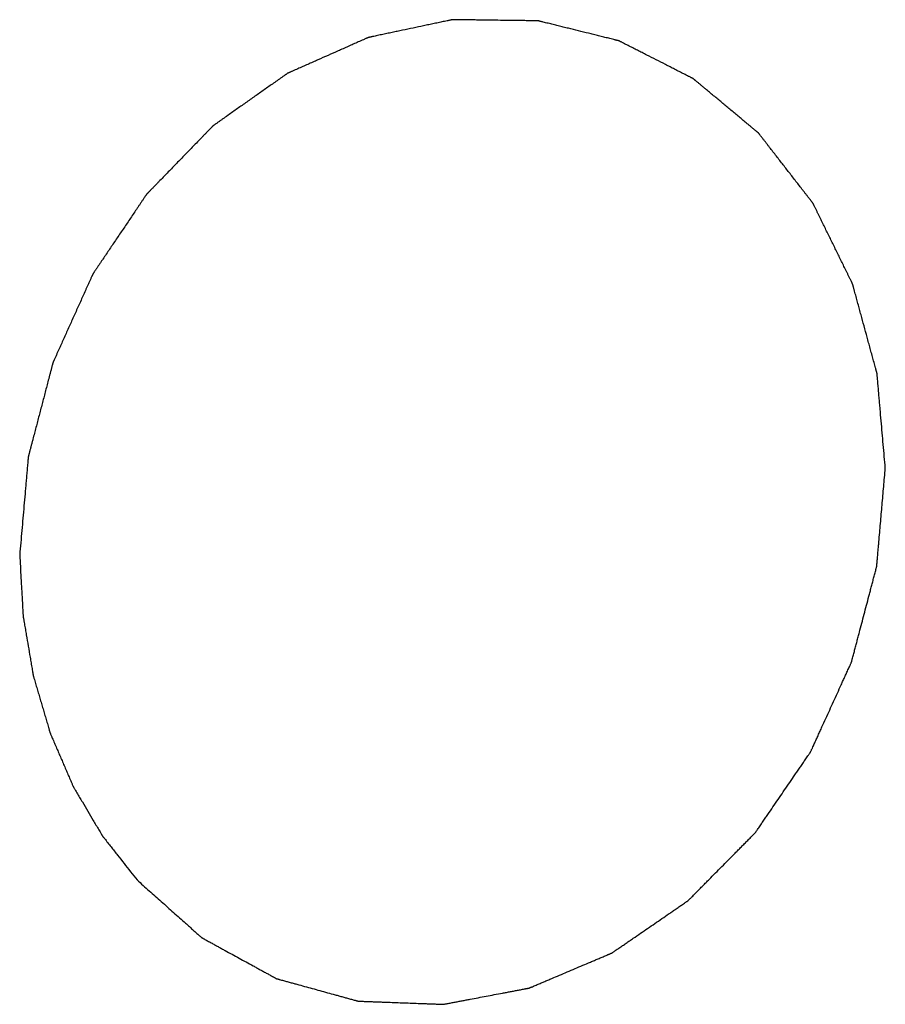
# Model space of a CAD drawing. Header units: millimetres. Extents: x 2798 to 3316, y 1544 to 1917.
# Tile 11 of 21: x 2874.87 to 2875.95, y 1575.94 to 1577.17. Entities that reach past the tile are written whole.
import ezdxf

# ---------------------------------------------------------------- set-up
doc = ezdxf.new("R2010")
doc.units = ezdxf.units.MM

msp = doc.modelspace()

# ---------------------------------------------------------------- linework, layer by layer
at = {"color": 7, "linetype": 'Continuous'}
for points, knots in [([(2875.94869, 1576.61148), (2875.94784, 1576.62136), (2875.94655, 1576.63617), (2875.94483, 1576.65592), (2875.94354, 1576.67074), (2875.94247, 1576.68309), (2875.94161, 1576.69296), (2875.94096, 1576.70037), (2875.94043, 1576.70654), (2875.94, 1576.71148), (2875.93967, 1576.71518), (2875.93935, 1576.71889), (2875.93908, 1576.72197), (2875.93887, 1576.72444), (2875.93874, 1576.72599), (2875.93863, 1576.72722), (2875.93855, 1576.72815), (2875.93848, 1576.72892), (2875.93843, 1576.72946), (2875.9384, 1576.72977), (2875.9384, 1576.73), (2875.93832, 1576.73022), (2875.93825, 1576.73051), (2875.93811, 1576.73102), (2875.93791, 1576.73175), (2875.93767, 1576.73262), (2875.93735, 1576.73379), (2875.93695, 1576.73525), (2875.93632, 1576.73758), (2875.93552, 1576.74049), (2875.93457, 1576.74399), (2875.93362, 1576.74749), (2875.93234, 1576.75215), (2875.93075, 1576.75798), (2875.92884, 1576.76498), (2875.9263, 1576.77431), (2875.92312, 1576.78597), (2875.91994, 1576.79763), (2875.9174, 1576.80696), (2875.91549, 1576.81395), (2875.9139, 1576.81978), (2875.91262, 1576.82445), (2875.91167, 1576.82794), (2875.91072, 1576.83144), (2875.90992, 1576.83436), (2875.90928, 1576.83669), (2875.90889, 1576.83815), (2875.90857, 1576.83931), (2875.90833, 1576.84019), (2875.90813, 1576.84092), (2875.90799, 1576.84143), (2875.90791, 1576.84172), (2875.90786, 1576.84194), (2875.90775, 1576.84213), (2875.90763, 1576.8424), (2875.9074, 1576.84286), (2875.90708, 1576.84352), (2875.90669, 1576.84431), (2875.90617, 1576.84536), (2875.90553, 1576.84668), (2875.9045, 1576.84878), (2875.9032, 1576.85141), (2875.90165, 1576.85457), (2875.9001, 1576.85773), (2875.89804, 1576.86194), (2875.89546, 1576.86721), (2875.89236, 1576.87353), (2875.88822, 1576.88195), (2875.88306, 1576.89248), (2875.87789, 1576.90301), (2875.87376, 1576.91144), (2875.87066, 1576.91776), (2875.86808, 1576.92302), (2875.86601, 1576.92723), (2875.86446, 1576.93039), (2875.86291, 1576.93355), (2875.86162, 1576.93618), (2875.86058, 1576.93829), (2875.85994, 1576.93961), (2875.85942, 1576.94066), (2875.85904, 1576.94145), (2875.85871, 1576.94211), (2875.85849, 1576.94257), (2875.85835, 1576.94283), (2875.85827, 1576.94304), (2875.85812, 1576.9432), (2875.85795, 1576.94343), (2875.85764, 1576.94383), (2875.8572, 1576.9444), (2875.85666, 1576.94509), (2875.85595, 1576.946), (2875.85507, 1576.94714), (2875.85365, 1576.94897), (2875.85188, 1576.95126), (2875.84975, 1576.954), (2875.84762, 1576.95675), (2875.84478, 1576.9604), (2875.84124, 1576.96498), (2875.83698, 1576.97046), (2875.8313, 1576.97778), (2875.82421, 1576.98692), (2875.81712, 1576.99607), (2875.81144, 1577.00338), (2875.80719, 1577.00887), (2875.80364, 1577.01344), (2875.8008, 1577.0171), (2875.79867, 1577.01984), (2875.79655, 1577.02258), (2875.79477, 1577.02487), (2875.79335, 1577.0267), (2875.79247, 1577.02784), (2875.79176, 1577.02876), (2875.79123, 1577.02944), (2875.79078, 1577.03001), (2875.79047, 1577.03042), (2875.79029, 1577.03064), (2875.79017, 1577.03083), (2875.79, 1577.03094), (2875.78979, 1577.03113), (2875.78942, 1577.03143), (2875.78889, 1577.03188), (2875.78825, 1577.03241), (2875.7874, 1577.03312), (2875.78633, 1577.034), (2875.78463, 1577.03542), (2875.78251, 1577.03719), (2875.77996, 1577.03932), (2875.77741, 1577.04145), (2875.77401, 1577.04428), (2875.76975, 1577.04783), (2875.76465, 1577.05208), (2875.75785, 1577.05776), (2875.74935, 1577.06485), (2875.74084, 1577.07194), (2875.73404, 1577.07761), (2875.72894, 1577.08186), (2875.72469, 1577.08541), (2875.72129, 1577.08824), (2875.71874, 1577.09037), (2875.71619, 1577.0925), (2875.71406, 1577.09427), (2875.71236, 1577.09569), (2875.7113, 1577.09657), (2875.71045, 1577.09728), (2875.70981, 1577.09781), (2875.70928, 1577.09826), (2875.70891, 1577.09857), (2875.70869, 1577.09874), (2875.70854, 1577.09889), (2875.70835, 1577.09897), (2875.70811, 1577.0991), (2875.70768, 1577.09931), (2875.70708, 1577.09962), (2875.70635, 1577.09999), (2875.70538, 1577.10048), (2875.70417, 1577.1011), (2875.70223, 1577.10209), (2875.6998, 1577.10332), (2875.6969, 1577.10481), (2875.69399, 1577.10629), (2875.69011, 1577.10827), (2875.68526, 1577.11074), (2875.67944, 1577.1137), (2875.67168, 1577.11765), (2875.66198, 1577.12259), (2875.65229, 1577.12753), (2875.64453, 1577.13149), (2875.63871, 1577.13445), (2875.63386, 1577.13692), (2875.62998, 1577.1389), (2875.62707, 1577.14038), (2875.62416, 1577.14186), (2875.62174, 1577.1431), (2875.6198, 1577.14409), (2875.61859, 1577.1447), (2875.61762, 1577.1452), (2875.61689, 1577.14557), (2875.61628, 1577.14588), (2875.61586, 1577.1461), (2875.61562, 1577.14621), (2875.61544, 1577.14632), (2875.61524, 1577.14635), (2875.61497, 1577.14643), (2875.61451, 1577.14654), (2875.61386, 1577.1467), (2875.61307, 1577.1469), (2875.61201, 1577.14716), (2875.6107, 1577.14748), (2875.60859, 1577.148), (2875.60596, 1577.14865), (2875.60281, 1577.14943), (2875.59965, 1577.15021), (2875.59544, 1577.15126), (2875.59018, 1577.15256), (2875.58387, 1577.15412), (2875.57545, 1577.1562), (2875.56492, 1577.15881), (2875.5544, 1577.16141), (2875.54598, 1577.16349), (2875.53967, 1577.16505), (2875.53441, 1577.16636), (2875.5302, 1577.1674), (2875.52704, 1577.16818), (2875.52388, 1577.16896), (2875.52125, 1577.16961), (2875.51915, 1577.17013), (2875.51783, 1577.17046), (2875.51678, 1577.17072), (2875.51599, 1577.17091), (2875.51533, 1577.17107), (2875.51487, 1577.17119), (2875.51461, 1577.17125), (2875.51442, 1577.17132), (2875.5142, 1577.1713), (2875.51393, 1577.17131), (2875.51344, 1577.17131), (2875.51274, 1577.17133), (2875.51191, 1577.17134), (2875.51079, 1577.17135), (2875.5094, 1577.17137), (2875.50717, 1577.1714), (2875.50438, 1577.17144), (2875.50104, 1577.17148), (2875.4977, 1577.17152), (2875.49324, 1577.17158), (2875.48767, 1577.17166), (2875.48098, 1577.17175), (2875.47207, 1577.17186), (2875.46092, 1577.17201), (2875.44978, 1577.17216), (2875.44086, 1577.17228), (2875.43417, 1577.17237), (2875.4286, 1577.17244), (2875.42414, 1577.1725), (2875.4208, 1577.17254), (2875.41746, 1577.17259), (2875.41467, 1577.17262), (2875.41244, 1577.17265), (2875.41105, 1577.17267), (2875.40994, 1577.17269), (2875.4091, 1577.1727), (2875.4084, 1577.17271), (2875.40792, 1577.17272), (2875.40764, 1577.17271), (2875.40743, 1577.17273), (2875.40722, 1577.17267), (2875.40695, 1577.17262), (2875.40647, 1577.17252), (2875.40579, 1577.17237), (2875.40496, 1577.1722), (2875.40387, 1577.17197), (2875.4025, 1577.17168), (2875.40031, 1577.17121), (2875.39757, 1577.17063), (2875.39429, 1577.16994), (2875.391, 1577.16924), (2875.38662, 1577.16831), (2875.38115, 1577.16715), (2875.37457, 1577.16576), (2875.36581, 1577.16391), (2875.35486, 1577.16159), (2875.34391, 1577.15927), (2875.33515, 1577.15741), (2875.32858, 1577.15602), (2875.3231, 1577.15486), (2875.31872, 1577.15394), (2875.31544, 1577.15324), (2875.31215, 1577.15254), (2875.30941, 1577.15197), (2875.30722, 1577.1515), (2875.30586, 1577.15121), (2875.30476, 1577.15098), (2875.30394, 1577.15081), (2875.30325, 1577.15066), (2875.30277, 1577.15056), (2875.3025, 1577.1505), (2875.30229, 1577.15047), (2875.3021, 1577.15037), (2875.30183, 1577.15026), (2875.30137, 1577.15005), (2875.30072, 1577.14976), (2875.29993, 1577.14941), (2875.29887, 1577.14894), (2875.29756, 1577.14835), (2875.29545, 1577.14742), (2875.29282, 1577.14625), (2875.28966, 1577.14485), (2875.28649, 1577.14345), (2875.28228, 1577.14158), (2875.27701, 1577.13924), (2875.27069, 1577.13644), (2875.26227, 1577.1327), (2875.25173, 1577.12803), (2875.2412, 1577.12336), (2875.23277, 1577.11962), (2875.22645, 1577.11681), (2875.22118, 1577.11448), (2875.21697, 1577.11261), (2875.21381, 1577.11121), (2875.21065, 1577.1098), (2875.20802, 1577.10864), (2875.20591, 1577.1077), (2875.20459, 1577.10712), (2875.20354, 1577.10665), (2875.20275, 1577.1063), (2875.20209, 1577.10601), (2875.20163, 1577.10581), (2875.20137, 1577.10568), (2875.20116, 1577.10561), (2875.20099, 1577.10547), (2875.20074, 1577.1053), (2875.20032, 1577.105), (2875.19971, 1577.10457), (2875.19898, 1577.10406), (2875.19801, 1577.10337), (2875.1968, 1577.10252), (2875.19485, 1577.10115), (2875.19242, 1577.09944), (2875.18951, 1577.09738), (2875.18659, 1577.09533), (2875.18271, 1577.09259), (2875.17785, 1577.08916), (2875.17202, 1577.08505), (2875.16425, 1577.07957), (2875.15453, 1577.07273), (2875.14482, 1577.06588), (2875.13704, 1577.0604), (2875.13121, 1577.05629), (2875.12636, 1577.05286), (2875.12247, 1577.05013), (2875.11956, 1577.04807), (2875.11664, 1577.04602), (2875.11421, 1577.0443), (2875.11227, 1577.04293), (2875.11105, 1577.04208), (2875.11008, 1577.04139), (2875.10935, 1577.04088), (2875.10875, 1577.04045), (2875.10832, 1577.04015), (2875.10808, 1577.03998), (2875.10789, 1577.03986), (2875.10774, 1577.03968), (2875.10752, 1577.03946), (2875.10714, 1577.03907), (2875.1066, 1577.03851), (2875.10595, 1577.03784), (2875.10508, 1577.03695), (2875.104, 1577.03583), (2875.10226, 1577.03404), (2875.1001, 1577.03181), (2875.0975, 1577.02913), (2875.0949, 1577.02645), (2875.09143, 1577.02287), (2875.0871, 1577.01841), (2875.0819, 1577.01305), (2875.07496, 1577.0059), (2875.0663, 1576.99696), (2875.05763, 1576.98803), (2875.0507, 1576.98088), (2875.0455, 1576.97552), (2875.04116, 1576.97105), (2875.0377, 1576.96747), (2875.0351, 1576.96479), (2875.0325, 1576.96211), (2875.03033, 1576.95988), (2875.0286, 1576.95809), (2875.02751, 1576.95698), (2875.02665, 1576.95608), (2875.026, 1576.95541), (2875.02546, 1576.95485), (2875.02507, 1576.95446), (2875.02486, 1576.95424), (2875.02469, 1576.95408), (2875.02457, 1576.95388), (2875.02439, 1576.95362), (2875.02409, 1576.95316), (2875.02365, 1576.95252), (2875.02312, 1576.95174), (2875.02243, 1576.9507), (2875.02155, 1576.94941), (2875.02016, 1576.94733), (2875.01841, 1576.94474), (2875.01631, 1576.94163), (2875.01422, 1576.93852), (2875.01143, 1576.93437), (2875.00793, 1576.92918), (2875.00374, 1576.92296), (2874.99815, 1576.91467), (2874.99117, 1576.9043), (2874.98419, 1576.89393), (2874.9786, 1576.88563), (2874.97441, 1576.87941), (2874.97092, 1576.87423), (2874.96812, 1576.87008), (2874.96603, 1576.86697), (2874.96393, 1576.86386), (2874.96218, 1576.86126), (2874.96079, 1576.85919), (2874.95991, 1576.85789), (2874.95922, 1576.85686), (2874.95869, 1576.85608), (2874.95826, 1576.85543), (2874.95795, 1576.85498), (2874.95778, 1576.85472), (2874.95764, 1576.85453), (2874.95755, 1576.85431), (2874.95742, 1576.85402), (2874.95719, 1576.85351), (2874.95686, 1576.85279), (2874.95648, 1576.85193), (2874.95595, 1576.85077), (2874.95531, 1576.84933), (2874.95427, 1576.84702), (2874.95297, 1576.84413), (2874.95141, 1576.84067), (2874.94985, 1576.8372), (2874.94777, 1576.83258), (2874.94517, 1576.82681), (2874.94205, 1576.81988), (2874.93789, 1576.81064), (2874.93269, 1576.79909), (2874.92749, 1576.78754), (2874.92333, 1576.7783), (2874.92021, 1576.77137), (2874.91761, 1576.7656), (2874.91553, 1576.76098), (2874.91397, 1576.75751), (2874.91241, 1576.75405), (2874.91111, 1576.75116), (2874.91007, 1576.74885), (2874.90942, 1576.74741), (2874.9089, 1576.74625), (2874.90851, 1576.74539), (2874.90818, 1576.74466), (2874.90795, 1576.74416), (2874.90783, 1576.74387), (2874.90772, 1576.74366), (2874.90767, 1576.74342), (2874.90758, 1576.74312), (2874.90745, 1576.74258), (2874.90724, 1576.74181), (2874.907, 1576.74089), (2874.90668, 1576.73966), (2874.90628, 1576.73812), (2874.90564, 1576.73567), (2874.90483, 1576.73259), (2874.90387, 1576.72891), (2874.9029, 1576.72522), (2874.90161, 1576.7203), (2874.9, 1576.71416), (2874.89807, 1576.70679), (2874.8955, 1576.69696), (2874.89228, 1576.68467), (2874.88907, 1576.67238), (2874.88649, 1576.66255), (2874.88456, 1576.65517), (2874.88295, 1576.64903), (2874.88167, 1576.64411), (2874.8807, 1576.64043), (2874.87974, 1576.63674), (2874.87893, 1576.63367), (2874.87829, 1576.63121), (2874.87789, 1576.62967), (2874.87757, 1576.62844), (2874.87732, 1576.62752), (2874.87712, 1576.62675), (2874.87698, 1576.62622), (2874.8769, 1576.62591), (2874.87683, 1576.62568), (2874.87682, 1576.62544), (2874.87679, 1576.62512), (2874.87675, 1576.62456), (2874.87667, 1576.62376), (2874.87659, 1576.6228), (2874.87648, 1576.62152), (2874.87634, 1576.61993), (2874.87612, 1576.61737), (2874.87584, 1576.61417), (2874.87551, 1576.61034), (2874.87517, 1576.6065), (2874.87473, 1576.60139), (2874.87417, 1576.595), (2874.8735, 1576.58733), (2874.87261, 1576.5771), (2874.8715, 1576.56431), (2874.87017, 1576.54897), (2874.86839, 1576.52852), (2874.86705, 1576.51318), (2874.86616, 1576.50295)], [0, 0, 0, 0, 0.015625, 0.0234375, 0.03125, 0.0390625, 0.0429688, 0.046875, 0.0507812, 0.0527344, 0.0546875, 0.0566406, 0.0585938, 0.0595703, 0.0605469, 0.0610352, 0.0615234, 0.0620117, 0.0622559, 0.0623779, 0.0625, 0.0626221, 0.0627441, 0.0629883, 0.0634766, 0.0639648, 0.0644531, 0.0654297, 0.0664062, 0.0683594, 0.0703125, 0.0722656, 0.0742188, 0.078125, 0.0820312, 0.0859375, 0.09375, 0.1015625, 0.1054688, 0.109375, 0.1132812, 0.1152344, 0.1171875, 0.1191406, 0.1210938, 0.1220703, 0.1230469, 0.1235352, 0.1240234, 0.1245117, 0.1247559, 0.1248779, 0.125, 0.1251221, 0.1252441, 0.1254883, 0.1259766, 0.1264648, 0.1269531, 0.1279297, 0.1289062, 0.1308594, 0.1328125, 0.1347656, 0.1367188, 0.140625, 0.1445312, 0.1484375, 0.15625, 0.1640625, 0.1679688, 0.171875, 0.1757812, 0.1777344, 0.1796875, 0.1816406, 0.1835938, 0.1845703, 0.1855469, 0.1860352, 0.1865234, 0.1870117, 0.1872559, 0.1873779, 0.1875, 0.1876221, 0.1877441, 0.1879883, 0.1884766, 0.1889648, 0.1894531, 0.1904297, 0.1914062, 0.1933594, 0.1953125, 0.1972656, 0.1992188, 0.203125, 0.2070312, 0.2109375, 0.21875, 0.2265625, 0.2304688, 0.234375, 0.2382812, 0.2402344, 0.2421875, 0.2441406, 0.2460938, 0.2470703, 0.2480469, 0.2485352, 0.2490234, 0.2495117, 0.2497559, 0.2498779, 0.25, 0.2501221, 0.2502441, 0.2504883, 0.2509766, 0.2514648, 0.2519531, 0.2529297, 0.2539062, 0.2558594, 0.2578125, 0.2597656, 0.2617188, 0.265625, 0.2695312, 0.2734375, 0.28125, 0.2890625, 0.2929688, 0.296875, 0.3007812, 0.3027344, 0.3046875, 0.3066406, 0.3085938, 0.3095703, 0.3105469, 0.3110352, 0.3115234, 0.3120117, 0.3122559, 0.3123779, 0.3125, 0.3126221, 0.3127441, 0.3129883, 0.3134766, 0.3139648, 0.3144531, 0.3154297, 0.3164062, 0.3183594, 0.3203125, 0.3222656, 0.3242188, 0.328125, 0.3320312, 0.3359375, 0.34375, 0.3515625, 0.3554688, 0.359375, 0.3632812, 0.3652344, 0.3671875, 0.3691406, 0.3710938, 0.3720703, 0.3730469, 0.3735352, 0.3740234, 0.3745117, 0.3747559, 0.3748779, 0.375, 0.3751221, 0.3752441, 0.3754883, 0.3759766, 0.3764648, 0.3769531, 0.3779297, 0.3789062, 0.3808594, 0.3828125, 0.3847656, 0.3867188, 0.390625, 0.3945312, 0.3984375, 0.40625, 0.4140625, 0.4179688, 0.421875, 0.4257812, 0.4277344, 0.4296875, 0.4316406, 0.4335938, 0.4345703, 0.4355469, 0.4360352, 0.4365234, 0.4370117, 0.4372559, 0.4373779, 0.4375, 0.4376221, 0.4377441, 0.4379883, 0.4384766, 0.4389648, 0.4394531, 0.4404297, 0.4414062, 0.4433594, 0.4453125, 0.4472656, 0.4492188, 0.453125, 0.4570312, 0.4609375, 0.46875, 0.4765625, 0.4804688, 0.484375, 0.4882812, 0.4902344, 0.4921875, 0.4941406, 0.4960938, 0.4970703, 0.4980469, 0.4985352, 0.4990234, 0.4995117, 0.4997559, 0.4998779, 0.5, 0.5001221, 0.5002441, 0.5004883, 0.5009766, 0.5014648, 0.5019531, 0.5029297, 0.5039062, 0.5058594, 0.5078125, 0.5097656, 0.5117188, 0.515625, 0.5195312, 0.5234375, 0.53125, 0.5390625, 0.5429688, 0.546875, 0.5507812, 0.5527344, 0.5546875, 0.5566406, 0.5585938, 0.5595703, 0.5605469, 0.5610352, 0.5615234, 0.5620117, 0.5622559, 0.5623779, 0.5625, 0.5626221, 0.5627441, 0.5629883, 0.5634766, 0.5639648, 0.5644531, 0.5654297, 0.5664062, 0.5683594, 0.5703125, 0.5722656, 0.5742188, 0.578125, 0.5820312, 0.5859375, 0.59375, 0.6015625, 0.6054688, 0.609375, 0.6132812, 0.6152344, 0.6171875, 0.6191406, 0.6210938, 0.6220703, 0.6230469, 0.6235352, 0.6240234, 0.6245117, 0.6247559, 0.6248779, 0.625, 0.6251221, 0.6252441, 0.6254883, 0.6259766, 0.6264648, 0.6269531, 0.6279297, 0.6289062, 0.6308594, 0.6328125, 0.6347656, 0.6367188, 0.640625, 0.6445312, 0.6484375, 0.65625, 0.6640625, 0.6679688, 0.671875, 0.6757812, 0.6777344, 0.6796875, 0.6816406, 0.6835938, 0.6845703, 0.6855469, 0.6860352, 0.6865234, 0.6870117, 0.6872559, 0.6873779, 0.6875, 0.6876221, 0.6877441, 0.6879883, 0.6884766, 0.6889648, 0.6894531, 0.6904297, 0.6914062, 0.6933594, 0.6953125, 0.6972656, 0.6992188, 0.703125, 0.7070312, 0.7109375, 0.71875, 0.7265625, 0.7304688, 0.734375, 0.7382812, 0.7402344, 0.7421875, 0.7441406, 0.7460938, 0.7470703, 0.7480469, 0.7485352, 0.7490234, 0.7495117, 0.7497559, 0.7498779, 0.75, 0.7501221, 0.7502441, 0.7504883, 0.7509766, 0.7514648, 0.7519531, 0.7529297, 0.7539062, 0.7558594, 0.7578125, 0.7597656, 0.7617188, 0.765625, 0.7695312, 0.7734375, 0.78125, 0.7890625, 0.7929688, 0.796875, 0.8007812, 0.8027344, 0.8046875, 0.8066406, 0.8085938, 0.8095703, 0.8105469, 0.8110352, 0.8115234, 0.8120117, 0.8122559, 0.8123779, 0.8125, 0.8126221, 0.8127441, 0.8129883, 0.8134766, 0.8139648, 0.8144531, 0.8154297, 0.8164062, 0.8183594, 0.8203125, 0.8222656, 0.8242188, 0.828125, 0.8320312, 0.8359375, 0.84375, 0.8515625, 0.8554688, 0.859375, 0.8632812, 0.8652344, 0.8671875, 0.8691406, 0.8710938, 0.8720703, 0.8730469, 0.8735352, 0.8740234, 0.8745117, 0.8747559, 0.8748779, 0.875, 0.8751221, 0.8752441, 0.8754883, 0.8759766, 0.8764648, 0.8769531, 0.8779297, 0.8789062, 0.8808594, 0.8828125, 0.8847656, 0.8867188, 0.890625, 0.8945312, 0.8984375, 0.90625, 0.9140625, 0.9179688, 0.921875, 0.9257812, 0.9277344, 0.9296875, 0.9316406, 0.9335938, 0.9345703, 0.9355469, 0.9360352, 0.9365234, 0.9370117, 0.9372559, 0.9373779, 0.9375, 0.9376221, 0.9377441, 0.9379883, 0.9384766, 0.9389648, 0.9394531, 0.9404297, 0.9414062, 0.9433594, 0.9453125, 0.9472656, 0.9492188, 0.953125, 0.9570312, 0.9609375, 0.96875, 0.9765625, 0.984375, 1, 1, 1, 1]), ([(2875.01286, 1576.09632), (2875.01793, 1576.0918), (2875.02805, 1576.08277), (2875.04071, 1576.07148), (2875.05084, 1576.06245), (2875.05844, 1576.05567), (2875.06603, 1576.0489), (2875.07236, 1576.04326), (2875.07743, 1576.03874), (2875.08122, 1576.03535), (2875.08439, 1576.03253), (2875.08692, 1576.03027), (2875.08882, 1576.02858), (2875.0904, 1576.02717), (2875.09167, 1576.02604), (2875.09246, 1576.02534), (2875.09309, 1576.02477), (2875.09349, 1576.02442), (2875.09376, 1576.02417), (2875.09393, 1576.02404), (2875.09411, 1576.02394), (2875.09434, 1576.02381), (2875.09489, 1576.02352), (2875.09571, 1576.02306), (2875.0968, 1576.02247), (2875.0979, 1576.02186), (2875.09936, 1576.02106), (2875.10191, 1576.01966), (2875.10556, 1576.01766), (2875.10994, 1576.01526), (2875.11431, 1576.01286), (2875.11869, 1576.01046), (2875.12453, 1576.00726), (2875.13182, 1576.00326), (2875.14058, 1575.99846), (2875.14934, 1575.99366), (2875.15663, 1575.98966), (2875.16247, 1575.98646), (2875.16685, 1575.98405), (2875.17122, 1575.98165), (2875.1756, 1575.97925), (2875.17925, 1575.97725), (2875.1818, 1575.97585), (2875.18326, 1575.97505), (2875.18436, 1575.97445), (2875.18545, 1575.97385), (2875.18627, 1575.9734), (2875.18682, 1575.9731), (2875.18705, 1575.97298), (2875.18723, 1575.97287), (2875.18742, 1575.97281), (2875.18778, 1575.97272), (2875.18827, 1575.97258), (2875.18907, 1575.97236), (2875.19007, 1575.97208), (2875.19166, 1575.97164), (2875.19366, 1575.97109), (2875.19605, 1575.97043), (2875.19924, 1575.96955), (2875.20323, 1575.96845), (2875.20801, 1575.96713), (2875.21439, 1575.96537), (2875.22237, 1575.96317), (2875.23194, 1575.96053), (2875.24151, 1575.95789), (2875.25108, 1575.95525), (2875.25905, 1575.95305), (2875.26543, 1575.9513), (2875.27022, 1575.94998), (2875.2742, 1575.94888), (2875.27739, 1575.948), (2875.27979, 1575.94734), (2875.28218, 1575.94668), (2875.28417, 1575.94613), (2875.28577, 1575.94569), (2875.28696, 1575.94536), (2875.28796, 1575.94508), (2875.28866, 1575.94489), (2875.28906, 1575.94478), (2875.28935, 1575.94468), (2875.28967, 1575.94469), (2875.29008, 1575.94467), (2875.29081, 1575.94464), (2875.29186, 1575.9446), (2875.29311, 1575.94456), (2875.29478, 1575.94449), (2875.29686, 1575.94442), (2875.29936, 1575.94432), (2875.30186, 1575.94423), (2875.3052, 1575.9441), (2875.30937, 1575.94395), (2875.31437, 1575.94376), (2875.32104, 1575.94351), (2875.32938, 1575.9432), (2875.33939, 1575.94283), (2875.3494, 1575.94245), (2875.3594, 1575.94208), (2875.36774, 1575.94177), (2875.37441, 1575.94152), (2875.37942, 1575.94133), (2875.38358, 1575.94118), (2875.38692, 1575.94105), (2875.38942, 1575.94096), (2875.39151, 1575.94088), (2875.39317, 1575.94082), (2875.39422, 1575.94078), (2875.39505, 1575.94075), (2875.39557, 1575.94073), (2875.39594, 1575.94071), (2875.39615, 1575.94071), (2875.39635, 1575.94076), (2875.39662, 1575.94081), (2875.39724, 1575.94093), (2875.39819, 1575.94111), (2875.39944, 1575.94134), (2875.4007, 1575.94158), (2875.40237, 1575.9419), (2875.4053, 1575.94246), (2875.40949, 1575.94325), (2875.41452, 1575.9442), (2875.41954, 1575.94516), (2875.42456, 1575.94611), (2875.43126, 1575.94738), (2875.43964, 1575.94897), (2875.44969, 1575.95088), (2875.45973, 1575.95278), (2875.46811, 1575.95437), (2875.47481, 1575.95565), (2875.47983, 1575.9566), (2875.48486, 1575.95755), (2875.48988, 1575.95851), (2875.49407, 1575.9593), (2875.497, 1575.95986), (2875.49867, 1575.96017), (2875.49993, 1575.96041), (2875.50118, 1575.96065), (2875.50213, 1575.96083), (2875.50275, 1575.96095), (2875.50307, 1575.961), (2875.50338, 1575.96108), (2875.50378, 1575.96127), (2875.50429, 1575.96147), (2875.5051, 1575.96182), (2875.50611, 1575.96225), (2875.50772, 1575.96293), (2875.50974, 1575.96379), (2875.51216, 1575.96482), (2875.5154, 1575.96619), (2875.51944, 1575.9679), (2875.52428, 1575.96996), (2875.53074, 1575.9727), (2875.53882, 1575.97613), (2875.54852, 1575.98024), (2875.55821, 1575.98435), (2875.56791, 1575.98846), (2875.57598, 1575.99189), (2875.58245, 1575.99463), (2875.58729, 1575.99669), (2875.59214, 1575.99874), (2875.59618, 1576.00045), (2875.59941, 1576.00183), (2875.60143, 1576.00268), (2875.60305, 1576.00337), (2875.60426, 1576.00388), (2875.60527, 1576.00431), (2875.60598, 1576.00461), (2875.60638, 1576.00479), (2875.60669, 1576.00489), (2875.60696, 1576.00511), (2875.60734, 1576.00536), (2875.60799, 1576.00581), (2875.60892, 1576.00645), (2875.61004, 1576.00722), (2875.61153, 1576.00824), (2875.6134, 1576.00953), (2875.61639, 1576.01158), (2875.62012, 1576.01414), (2875.6246, 1576.01722), (2875.62907, 1576.0203), (2875.63505, 1576.0244), (2875.64251, 1576.02953), (2875.65147, 1576.03569), (2875.66042, 1576.04184), (2875.66938, 1576.048), (2875.67684, 1576.05312), (2875.68282, 1576.05723), (2875.68729, 1576.06031), (2875.69103, 1576.06287), (2875.69401, 1576.06492), (2875.69625, 1576.06646), (2875.69812, 1576.06774), (2875.69961, 1576.06877), (2875.70054, 1576.06941), (2875.70129, 1576.06992), (2875.70175, 1576.07025), (2875.70214, 1576.07049), (2875.70239, 1576.07073), (2875.70263, 1576.07098), (2875.70312, 1576.07148), (2875.70386, 1576.07222), (2875.70485, 1576.07322), (2875.70583, 1576.07421), (2875.70714, 1576.07554), (2875.70943, 1576.07786), (2875.71271, 1576.08117), (2875.71664, 1576.08515), (2875.72058, 1576.08913), (2875.72451, 1576.0931), (2875.72976, 1576.09841), (2875.73631, 1576.10504), (2875.74418, 1576.11299), (2875.75204, 1576.12095), (2875.7586, 1576.12758), (2875.76384, 1576.13288), (2875.76778, 1576.13686), (2875.77171, 1576.14084), (2875.77564, 1576.14481), (2875.77892, 1576.14813), (2875.78154, 1576.15078), (2875.78318, 1576.15244), (2875.78449, 1576.15376), (2875.78523, 1576.15451), (2875.78572, 1576.15501), (2875.78597, 1576.15525), (2875.78621, 1576.15551), (2875.78646, 1576.15592), (2875.78681, 1576.1564), (2875.78734, 1576.15719), (2875.78802, 1576.15817), (2875.7891, 1576.15975), (2875.79044, 1576.16172), (2875.79206, 1576.16408), (2875.79421, 1576.16722), (2875.79691, 1576.17116), (2875.80014, 1576.17588), (2875.80445, 1576.18217), (2875.80984, 1576.19004), (2875.81631, 1576.19948), (2875.82277, 1576.20892), (2875.82924, 1576.21837), (2875.83462, 1576.22623), (2875.83893, 1576.23253), (2875.84217, 1576.23725), (2875.8454, 1576.24197), (2875.84809, 1576.2459), (2875.85025, 1576.24905), (2875.8516, 1576.25102), (2875.85267, 1576.25259), (2875.85348, 1576.25377), (2875.85415, 1576.25476), (2875.85463, 1576.25544), (2875.85489, 1576.25584), (2875.85511, 1576.25612), (2875.85525, 1576.25646), (2875.85545, 1576.2569), (2875.8558, 1576.25767), (2875.8563, 1576.25877), (2875.8569, 1576.26009), (2875.8577, 1576.26185), (2875.85871, 1576.26405), (2875.86031, 1576.26757), (2875.86231, 1576.27196), (2875.86472, 1576.27724), (2875.86712, 1576.28252), (2875.87033, 1576.28956), (2875.87434, 1576.29835), (2875.87915, 1576.30891), (2875.88396, 1576.31946), (2875.88877, 1576.33002), (2875.89277, 1576.33882), (2875.89598, 1576.34585), (2875.89839, 1576.35113), (2875.90039, 1576.35553), (2875.90199, 1576.35905), (2875.9032, 1576.36169), (2875.9042, 1576.36388), (2875.905, 1576.36564), (2875.9055, 1576.36674), (2875.9059, 1576.36762), (2875.90615, 1576.36817), (2875.90636, 1576.36861), (2875.9065, 1576.36907), (2875.90671, 1576.3699), (2875.90702, 1576.37107), (2875.90751, 1576.37294), (2875.90813, 1576.37529), (2875.90912, 1576.37904), (2875.91035, 1576.38373), (2875.91184, 1576.38935), (2875.91332, 1576.39498), (2875.9148, 1576.4006), (2875.91677, 1576.40811), (2875.91924, 1576.41748), (2875.92221, 1576.42874), (2875.92517, 1576.43999), (2875.92764, 1576.44937), (2875.92962, 1576.45687), (2875.9311, 1576.46249), (2875.93258, 1576.46812), (2875.93406, 1576.47375), (2875.9353, 1576.47844), (2875.93629, 1576.48219), (2875.9369, 1576.48453), (2875.9374, 1576.48641), (2875.9377, 1576.48758), (2875.93793, 1576.4884), (2875.93804, 1576.48887), (2875.93806, 1576.48935), (2875.93812, 1576.48995), (2875.9382, 1576.49091), (2875.93831, 1576.49211), (2875.93847, 1576.49402), (2875.93868, 1576.49642), (2875.93893, 1576.4993), (2875.93927, 1576.50313), (2875.93968, 1576.50793), (2875.94018, 1576.51368), (2875.94085, 1576.52135), (2875.94169, 1576.53094), (2875.94269, 1576.54244), (2875.94369, 1576.55395), (2875.94502, 1576.56929), (2875.94669, 1576.58847), (2875.94803, 1576.60381), (2875.94869, 1576.61148)], [0, 0, 0, 0, 0.015625, 0.03125, 0.0390625, 0.046875, 0.0546875, 0.0625, 0.0664062, 0.0703125, 0.0742188, 0.0761719, 0.078125, 0.0800781, 0.0810547, 0.0820312, 0.0825195, 0.0830078, 0.083252, 0.083374, 0.0834961, 0.0837402, 0.0839844, 0.0849609, 0.0859375, 0.0869141, 0.0878906, 0.0898438, 0.09375, 0.0976562, 0.1015625, 0.1054688, 0.109375, 0.1171875, 0.125, 0.1328125, 0.140625, 0.1445312, 0.1484375, 0.1523438, 0.15625, 0.1601562, 0.1621094, 0.1630859, 0.1640625, 0.1650391, 0.1660156, 0.1662598, 0.1665039, 0.166626, 0.166748, 0.1669922, 0.1674805, 0.1679688, 0.1689453, 0.1699219, 0.171875, 0.1738281, 0.1757812, 0.1796875, 0.1835938, 0.1875, 0.1953125, 0.203125, 0.2109375, 0.21875, 0.2265625, 0.2304688, 0.234375, 0.2382812, 0.2402344, 0.2421875, 0.2441406, 0.2460938, 0.2470703, 0.2480469, 0.2490234, 0.2495117, 0.2497559, 0.25, 0.2502441, 0.2504883, 0.2509766, 0.2519531, 0.2529297, 0.2539062, 0.2558594, 0.2578125, 0.2597656, 0.2617188, 0.265625, 0.2695312, 0.2734375, 0.28125, 0.2890625, 0.296875, 0.3046875, 0.3125, 0.3164062, 0.3203125, 0.3242188, 0.3261719, 0.328125, 0.3300781, 0.3310547, 0.3320312, 0.3325195, 0.3330078, 0.333252, 0.333374, 0.3334961, 0.3337402, 0.3339844, 0.3349609, 0.3359375, 0.3369141, 0.3378906, 0.3398438, 0.34375, 0.3476562, 0.3515625, 0.3554688, 0.359375, 0.3671875, 0.375, 0.3828125, 0.390625, 0.3945312, 0.3984375, 0.4023438, 0.40625, 0.4101562, 0.4121094, 0.4130859, 0.4140625, 0.4150391, 0.4160156, 0.4162598, 0.4165039, 0.416748, 0.4169922, 0.4174805, 0.4179688, 0.4189453, 0.4199219, 0.421875, 0.4238281, 0.4257812, 0.4296875, 0.4335938, 0.4375, 0.4453125, 0.453125, 0.4609375, 0.46875, 0.4765625, 0.4804688, 0.484375, 0.4882812, 0.4921875, 0.4941406, 0.4960938, 0.4970703, 0.4980469, 0.4990234, 0.4995117, 0.4997559, 0.5, 0.5002441, 0.5004883, 0.5009766, 0.5019531, 0.5029297, 0.5039062, 0.5058594, 0.5078125, 0.5117188, 0.515625, 0.5195312, 0.5234375, 0.53125, 0.5390625, 0.546875, 0.5546875, 0.5625, 0.5664062, 0.5703125, 0.5742188, 0.5761719, 0.578125, 0.5800781, 0.5810547, 0.5820312, 0.5825195, 0.5830078, 0.583252, 0.5834961, 0.5837402, 0.5839844, 0.5849609, 0.5859375, 0.5869141, 0.5878906, 0.5898438, 0.59375, 0.5976562, 0.6015625, 0.6054688, 0.609375, 0.6171875, 0.625, 0.6328125, 0.640625, 0.6445312, 0.6484375, 0.6523438, 0.65625, 0.6601562, 0.6621094, 0.6640625, 0.6650391, 0.6660156, 0.6662598, 0.6665039, 0.666748, 0.6669922, 0.6674805, 0.6679688, 0.6689453, 0.6699219, 0.671875, 0.6738281, 0.6757812, 0.6796875, 0.6835938, 0.6875, 0.6953125, 0.703125, 0.7109375, 0.71875, 0.7265625, 0.7304688, 0.734375, 0.7382812, 0.7421875, 0.7441406, 0.7460938, 0.7470703, 0.7480469, 0.7490234, 0.7495117, 0.7497559, 0.75, 0.7502441, 0.7504883, 0.7509766, 0.7519531, 0.7529297, 0.7539062, 0.7558594, 0.7578125, 0.7617188, 0.765625, 0.7695312, 0.7734375, 0.78125, 0.7890625, 0.796875, 0.8046875, 0.8125, 0.8164062, 0.8203125, 0.8242188, 0.8261719, 0.828125, 0.8300781, 0.8310547, 0.8320312, 0.8325195, 0.8330078, 0.833252, 0.8334961, 0.8339844, 0.8349609, 0.8359375, 0.8378906, 0.8398438, 0.84375, 0.8476562, 0.8515625, 0.8554688, 0.859375, 0.8671875, 0.875, 0.8828125, 0.890625, 0.8945312, 0.8984375, 0.9023438, 0.90625, 0.9101562, 0.9121094, 0.9140625, 0.9150391, 0.9160156, 0.9165039, 0.916748, 0.9169922, 0.9174805, 0.9179688, 0.9189453, 0.9199219, 0.921875, 0.9238281, 0.9257812, 0.9296875, 0.9335938, 0.9375, 0.9453125, 0.953125, 0.9609375, 0.96875, 0.984375, 1, 1, 1, 1]), ([(2874.86616, 1576.50295), (2874.86643, 1576.49816), (2874.86696, 1576.48857), (2874.86776, 1576.47418), (2874.86843, 1576.4622), (2874.86896, 1576.45261), (2874.86936, 1576.44541), (2874.8697, 1576.43942), (2874.86996, 1576.43463), (2874.87013, 1576.43163), (2874.87026, 1576.42923), (2874.87035, 1576.42773), (2874.8704, 1576.42668), (2874.87045, 1576.42609), (2874.87056, 1576.42551), (2874.87068, 1576.42478), (2874.87088, 1576.42361), (2874.87113, 1576.42215), (2874.87153, 1576.41982), (2874.87202, 1576.4169), (2874.87262, 1576.4134), (2874.87342, 1576.40874), (2874.87481, 1576.40057), (2874.8768, 1576.38891), (2874.87879, 1576.37725), (2874.88018, 1576.36908), (2874.88098, 1576.36442), (2874.88158, 1576.36092), (2874.88207, 1576.358), (2874.88247, 1576.35567), (2874.88272, 1576.35421), (2874.88292, 1576.35304), (2874.88305, 1576.35232), (2874.88313, 1576.35173), (2874.88329, 1576.35116), (2874.88358, 1576.35019), (2874.88399, 1576.3488), (2874.88464, 1576.34656), (2874.88546, 1576.34377), (2874.88678, 1576.33931), (2874.88842, 1576.33373), (2874.89039, 1576.32704), (2874.89236, 1576.32034), (2874.89433, 1576.31365), (2874.8963, 1576.30696), (2874.89826, 1576.30026), (2874.89991, 1576.29468), (2874.90122, 1576.29022), (2874.90204, 1576.28743), (2874.9027, 1576.2852), (2874.90319, 1576.28353), (2874.9036, 1576.28213), (2874.90388, 1576.28115), (2874.90405, 1576.2806), (2874.90416, 1576.28017), (2874.90435, 1576.27979), (2874.90457, 1576.27926), (2874.90496, 1576.27835), (2874.90553, 1576.27704), (2874.90621, 1576.27546), (2874.90711, 1576.27337), (2874.90824, 1576.27075), (2874.91005, 1576.26656), (2874.91231, 1576.26132), (2874.91503, 1576.25504), (2874.91774, 1576.24875), (2874.92045, 1576.24247), (2874.92316, 1576.23618), (2874.92588, 1576.2299), (2874.92814, 1576.22466), (2874.92995, 1576.22047), (2874.93108, 1576.21785), (2874.93198, 1576.21576), (2874.93255, 1576.21445), (2874.93294, 1576.21353), (2874.93318, 1576.21301), (2874.93347, 1576.21254), (2874.93382, 1576.21194), (2874.93439, 1576.21098), (2874.93511, 1576.20977), (2874.93624, 1576.20785), (2874.93767, 1576.20544), (2874.93937, 1576.20255), (2874.94165, 1576.1987), (2874.94563, 1576.19196), (2874.95132, 1576.18233), (2874.95702, 1576.17271), (2874.961, 1576.16597), (2874.96328, 1576.16212), (2874.96498, 1576.15923), (2874.96641, 1576.15682), (2874.96754, 1576.1549), (2874.96826, 1576.1537), (2874.96882, 1576.15273), (2874.96918, 1576.15213), (2874.96946, 1576.15164), (2874.96979, 1576.1512), (2874.97038, 1576.15045), (2874.97123, 1576.14937), (2874.97258, 1576.14765), (2874.97427, 1576.14549), (2874.97698, 1576.14204), (2874.98037, 1576.13773), (2874.98443, 1576.13255), (2874.98984, 1576.12565), (2874.99661, 1576.11702), (2875.00474, 1576.10667), (2875.01015, 1576.09977), (2875.01286, 1576.09632)], [0, 0, 0, 0, 0.03125, 0.0625, 0.09375, 0.109375, 0.125, 0.140625, 0.1484375, 0.15625, 0.1601562, 0.1640625, 0.1660156, 0.1669922, 0.1679688, 0.1699219, 0.171875, 0.1757812, 0.1796875, 0.1875, 0.1953125, 0.203125, 0.21875, 0.25, 0.28125, 0.296875, 0.3046875, 0.3125, 0.3203125, 0.3242188, 0.328125, 0.3300781, 0.3320312, 0.3330078, 0.3339844, 0.3359375, 0.3398438, 0.34375, 0.3515625, 0.359375, 0.375, 0.390625, 0.40625, 0.421875, 0.4375, 0.453125, 0.46875, 0.4765625, 0.484375, 0.4882812, 0.4921875, 0.4960938, 0.4980469, 0.4990234, 0.5, 0.5009766, 0.5019531, 0.5039062, 0.5078125, 0.5117188, 0.515625, 0.5234375, 0.53125, 0.546875, 0.5625, 0.578125, 0.59375, 0.609375, 0.625, 0.640625, 0.6484375, 0.65625, 0.6601562, 0.6640625, 0.6660156, 0.6669922, 0.6679688, 0.6699219, 0.671875, 0.6757812, 0.6796875, 0.6875, 0.6953125, 0.703125, 0.71875, 0.75, 0.78125, 0.796875, 0.8046875, 0.8125, 0.8203125, 0.8242188, 0.828125, 0.8300781, 0.8320312, 0.8330078, 0.8339844, 0.8359375, 0.8398438, 0.84375, 0.8515625, 0.859375, 0.875, 0.890625, 0.90625, 0.9375, 0.96875, 1, 1, 1, 1])]:
    msp.add_open_spline(points, degree=3, knots=knots, dxfattribs=at)

doc.saveas('drawing.dxf')
